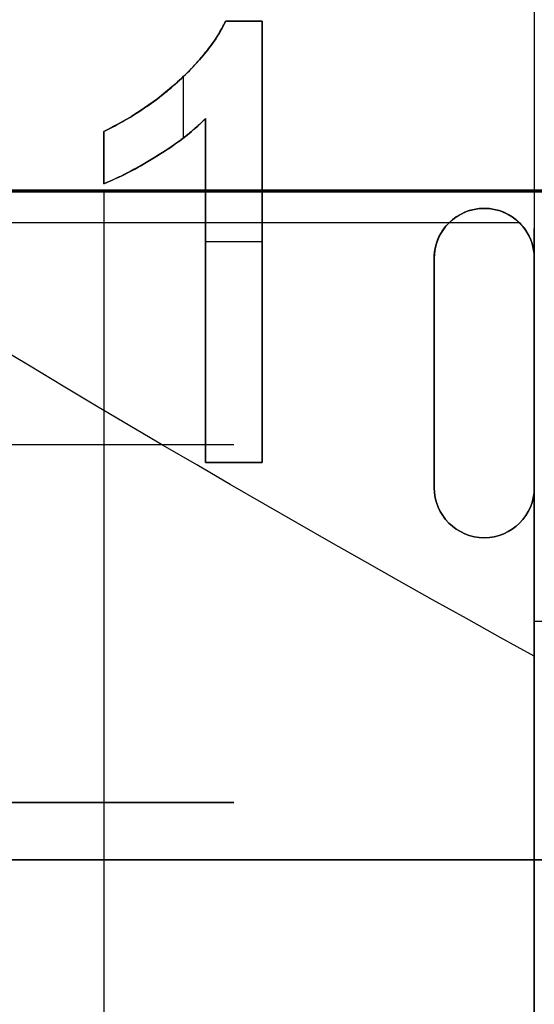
# Model space of a CAD drawing. Header units: millimetres. Extents: x -68 to 68, y -70 to 54.
# Tile 10 of 83: x -42.5 to -38.9, y -52.01 to -45.13. Entities that reach past the tile are written whole.
import ezdxf

# ---------------------------------------------------------------- set-up
doc = ezdxf.new("R2010")
doc.units = ezdxf.units.MM
doc.layers.add('Layer 01', color=7, linetype='Continuous', true_color=0x000000)

# ---------------------------------------------------------------- blocks, each defined once
blk = doc.blocks.new('User_Library-MINI-DIN-6.step')
at = {"layer": 'Layer 01', "color": 9, "true_color": 0xbebebe}
for p, q in [((-6.550000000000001, 6.3, 6.999999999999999), (-6.550000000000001, 6.3, -7)), ((-6.550000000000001, -6.5, 6.499999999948), (-6.550000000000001, -6.500000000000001, -6.499999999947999))]:
    blk.add_line(p, q, dxfattribs=at)
at = {"layer": 'Layer 01', "color": 9, "true_color": 0xbebebe, "extrusion": (-1, 0, 0)}
for centre, radius, start, end in [((0, 0, 5), 5, 90.00000000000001, 270), ((0, 0, 2.5), 4.7, 270, 89.99999999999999), ((0, 0, 2.5), 4.5, 270, 89.99999999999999)]:
    blk.add_arc(centre, radius, start, end, dxfattribs=at)
at = {"layer": 'Layer 01', "color": 9, "true_color": 0xbebebe, "extrusion": (1, 0, 0)}
for centre, radius, start, end in [((0, 0, -2.5), 5, 270, 89.99999999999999), ((0, 0, -5), 5, 90, 270), ((0, 0, -2.5), 5, 90, 270), ((0, 2.913936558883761e-34, -5), 4.7, 90.00000000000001, 270), ((0, 0, -5), 4.5, 90.00000000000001, 270)]:
    blk.add_arc(centre, radius, start, end, dxfattribs=at)
blk = doc.blocks.new('X1.step')
at = {"layer": 'Layer 01', "extrusion": (-0.999999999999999, -1.1924881e-08, -4.3711409e-08)}
blk.add_blockref('User_Library-MINI-DIN-6.step', (73.09999508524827, 7.015313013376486, -13.99999527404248), dxfattribs=at)
blk = doc.blocks.new('Open CASCADE STEP translator 6.8 1.1.1.step')
at = {"layer": 'Layer 01', "color": 96, "true_color": 0x008000}
for p, q in [((20.74999659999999, -66.44999918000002, 1.60140396), (20.74999659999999, -66.44999918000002)), ((20.3999973, -68.40000036, 0.80070198), (20.3999973, -66.79999848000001, 0.80070198)), ((21.0999959, -68.40000036, 0.80070198), (21.0999959, -66.79999848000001, 0.80070198)), ((20.3999973, -67.59999942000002), (20.3999973, -67.59999942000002, 1.60140396)), ((21.0999959, -67.59999942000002), (21.0999959, -67.59999942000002, 1.60140396)), ((20.74999660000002, -68.74999966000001, 1.60140396), (20.74999660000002, -68.74999966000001)), ((6, -71, 0.80070198), (43.49999999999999, -71, 0.80070198))]:
    blk.add_line(p, q, dxfattribs=at)
at = {"layer": 'Layer 01', "color": 96, "true_color": 0x008000, "extrusion": (0, 0, -1)}
for centre, radius, start, end in [((-20.7499966, -66.79999848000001, -0.80070198), 0.3499992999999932, 359.9999999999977, 179.9999999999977), ((-20.7499966, -66.79999848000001, -1.60140396), 0.3499993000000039, 0, 180), ((-20.7499966, -68.40000036, -1.60140396), 0.3499993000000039, 180, 0), ((-20.7499966, -68.40000036, -0.80070198), 0.3499993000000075, 179.9999999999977, 359.9999999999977)]:
    blk.add_arc(centre, radius, start, end, dxfattribs=at)
at = {"layer": 'Layer 01', "color": 96, "true_color": 0x008000}
for centre, start, end in [((20.7499966, -66.79999848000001), 0, 180), ((20.7499966, -68.40000036), 180, 0)]:
    blk.add_arc(centre, 0.3499993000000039, start, end, dxfattribs=at)
for points in [[(20.3999973, -66.79999848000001), (20.3999973, -66.79999848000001, 0.80070198), (20.3999973, -66.79999848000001, 1.60140396)], [(20.3999973, -66.79999848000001, 1.60140396), (20.3999973, -67.59999942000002, 1.60140396), (20.3999973, -68.40000036, 1.60140396)], [(20.3999973, -68.40000036), (20.3999973, -67.59999942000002), (20.3999973, -66.79999848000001)], [(21.0999959, -66.79999848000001, 1.60140396), (21.0999959, -66.79999848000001, 0.80070198), (21.0999959, -66.79999848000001)], [(21.0999959, -68.40000036, 1.60140396), (21.0999959, -67.59999942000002, 1.60140396), (21.0999959, -66.79999848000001, 1.60140396)], [(21.0999959, -66.79999848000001), (21.0999959, -67.59999942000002), (21.0999959, -68.40000036)], [(20.3999973, -68.40000036, 1.60140396), (20.3999973, -68.40000036, 0.80070198), (20.3999973, -68.40000036)], [(21.0999959, -68.40000036), (21.0999959, -68.40000036, 0.80070198), (21.0999959, -68.40000036, 1.60140396)], [(43.5, -71), (24.75, -71), (6, -71)], [(6, -71, 1.60140396), (24.75, -71, 1.60140396), (43.5, -71, 1.60140396)]]:
    blk.add_open_spline(points, degree=2, dxfattribs=at)
blk = doc.blocks.new('Board.step')
at = {"layer": 'Layer 01'}
blk.add_blockref('Open CASCADE STEP translator 6.8 1.1.1.step', (0, 0, -1.60140396), dxfattribs=at)
blk = doc.blocks.new('MC403-X_A_090322_MultipleBody.step')
at = {"layer": 'Layer 01'}
for name in ['Board.step', 'X1.step']:
    blk.add_blockref(name, (0, 0), dxfattribs=at)
blk = doc.blocks.new('MC403-X_A_090322_MultipleBody 090322')
at = {"layer": 'Layer 01'}
blk.add_blockref('MC403-X_A_090322_MultipleBody.step', (0, 0), dxfattribs=at)
blk = doc.blocks.new('TRO-13-001 MC403 CASTING270122')
at = {"layer": 'Layer 01', "color": 7, "true_color": 0xdde8ff}
for p, q in [((-48.79725641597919, -46.32941532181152, -12.35), (-27.79725641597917, -46.32941532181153, -12.35)), ((-41.90813939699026, -46.3346534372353, -12.5), (-41.90813939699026, -55.40219387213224, -12.5))]:
    blk.add_line(p, q, dxfattribs=at)
for points in [[(-27.79725641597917, -46.32417720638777, -12.2), (-38.29725641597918, -46.32417720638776, -12.2), (-48.79725641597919, -46.32417720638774, -12.2)], [(-48.79725641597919, -46.33465343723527, -12.5), (-38.29725641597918, -46.33465343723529, -12.5), (-27.79725641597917, -46.3346534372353, -12.5)]]:
    blk.add_open_spline(points, degree=2, dxfattribs=at)
blk = doc.blocks.new('TRO-13-003 MC403 FRONT CASING270122')
at = {"layer": 'Layer 01', "color": 254, "true_color": 0xcad1ee}
for p, q in [((-41.05572046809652, -45.14297913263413, 18.27940661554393), (-40.80135813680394, -45.14297913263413, 18.27940661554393)), ((-40.92853930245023, -45.14297913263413, 18.42986465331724), (-40.92853930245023, -45.14297913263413, 18.12896527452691)), ((-40.80135813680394, -48.22496155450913, 18.18089691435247), (-40.80135813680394, -45.14297913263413, 18.18089691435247)), ((-41.19648408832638, -48.22496155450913, 18.14273676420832), (-41.19648408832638, -45.82333663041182, 18.14273676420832)), ((-41.90771080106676, -46.27773147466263, 18.17710312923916), (-41.90771080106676, -45.91347473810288, 18.17710312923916)), ((-41.90771080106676, -46.09560310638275, 18.32755824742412), (-41.90771080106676, -46.09560310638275, 18.02664801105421)), ((-38.9, -54.54878875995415, 15.4005), (-38.9, -46.59070321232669, 15.4005)), ((-40.80135813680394, -46.68397034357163, 18.03044792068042), (-40.80135813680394, -46.68397034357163, 18.33134590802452)), ((-41.19648408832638, -47.02414909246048, 18.29318792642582), (-41.19648408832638, -47.02414909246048, 17.99228560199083)), ((-41.19648408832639, -48.22496155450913, 18.06979742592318), (-40.80135813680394, -48.22496155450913, 18.06979742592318)), ((-40.99892111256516, -48.22496155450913, 17.91936689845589), (-40.99892111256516, -48.22496155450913, 18.22026704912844)), ((-38.9, -49.0797110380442, 15.23343162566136), (-38.9, -49.0797110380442, 15.601)), ((-38.90000000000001, -49.33258098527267, 15.601), (-26.50483813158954, -49.33258098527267, 15.601))]:
    blk.add_line(p, q, dxfattribs=at)
for points, degree in [([(-38.89999999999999, -49.57778003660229, 15.2), (-43.97109365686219, -46.78981265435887, 15.2), (-48.78313015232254, -43.6046648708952, 15.2), (-53.40000000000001, -40.12029213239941, 15.2)], 3), ([(-38.89999999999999, -43.60362638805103, 15.601), (-38.89999999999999, -49.07270410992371, 15.601), (-38.89999999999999, -54.54178183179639, 15.601)], 2), ([(-38.89999999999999, -43.60362638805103, 15.601), (-38.89999999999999, -45.59501093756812, 15.46733333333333), (-38.89999999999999, -47.58639548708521, 15.33366666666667), (-38.89999999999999, -49.57778003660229, 15.2)], 3), ([(-41.05572046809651, -45.14297913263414, 18.1240321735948), (-41.05572046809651, -45.14297913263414, 18.2744825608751), (-41.05572046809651, -45.14297913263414, 18.42493294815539)], 2), ([(-41.05572046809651, -45.14297913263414, 18.1240321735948), (-40.97093341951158, -45.14297913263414, 18.12732599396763), (-40.88614597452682, -45.14297913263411, 18.13060962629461), (-40.80135813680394, -45.14297913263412, 18.13388307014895)], 3), ([(-40.80135813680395, -45.14297913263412, 18.43478105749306), (-40.88614597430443, -45.14297913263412, 18.43150853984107), (-40.97093341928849, -45.14297913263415, 18.4282258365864), (-41.05572046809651, -45.14297913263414, 18.42493294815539)], 3), ([(-40.80135813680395, -45.14297913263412, 18.43478105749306), (-40.80135813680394, -45.14297913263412, 18.284332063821), (-40.80135813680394, -45.14297913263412, 18.13388307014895)], 2), ([(-40.80135813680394, -48.22496155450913, 18.22791075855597), (-40.80135813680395, -47.19763408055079, 18.29686752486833), (-40.80135813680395, -46.17030660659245, 18.3658242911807), (-40.80135813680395, -45.14297913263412, 18.43478105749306)], 3), ([(-40.80135813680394, -45.14297913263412, 18.13388307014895), (-40.80135813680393, -46.17030660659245, 18.0649263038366), (-40.80135813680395, -47.19763408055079, 17.99596953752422), (-40.80135813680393, -48.22496155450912, 17.92701277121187)], 3), ([(-41.11128505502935, -45.24299538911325, 18.11515866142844), (-41.11128505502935, -45.24299538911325, 18.26560935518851), (-41.11128505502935, -45.24299538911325, 18.41606004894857)], 2), ([(-41.18351901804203, -45.34486379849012, 18.10550896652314), (-41.18351901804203, -45.34486379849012, 18.25596005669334), (-41.18351901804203, -45.34486379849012, 18.40641114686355)], 2), ([(-41.27180497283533, -45.44858436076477, 18.09510371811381), (-41.27180497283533, -45.44858436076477, 18.2455552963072), (-41.27180497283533, -45.44858436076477, 18.39600687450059)], 2), ([(-41.37737768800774, -45.55353969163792, 18.08392911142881), (-41.37737768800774, -45.55353969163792, 18.23438127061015), (-41.37737768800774, -45.55353969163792, 18.3848334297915)], 2), ([(-41.35453446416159, -45.53215813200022, 18.08625889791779), (-41.35453446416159, -45.67495900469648, 18.07667374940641), (-41.35453446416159, -45.81775987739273, 18.06708860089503), (-41.35453446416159, -45.96056075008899, 18.05750345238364)], 3), ([(-41.49591547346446, -45.65540810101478, 18.07244643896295), (-41.49591547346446, -45.65540810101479, 18.22289925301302), (-41.49591547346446, -45.65540810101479, 18.37335206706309)], 2), ([(-41.62371402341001, -45.74925051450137, 18.06111954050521), (-41.62371402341, -45.74925051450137, 18.21157306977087), (-41.62371402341, -45.74925051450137, 18.36202659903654)], 2), ([(-41.76077333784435, -45.83506693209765, 18.04997037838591), (-41.76077333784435, -45.83506693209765, 18.2004246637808), (-41.76077333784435, -45.83506693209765, 18.3508789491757)], 2), ([(-41.19648408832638, -45.82333663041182, 18.07288711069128), (-41.19648408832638, -45.82333663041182, 18.22333827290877), (-41.19648408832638, -45.82333663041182, 18.37378943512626)], 2), ([(-41.19648408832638, -45.82333663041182, 18.37378943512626), (-41.19648408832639, -46.62387827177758, 18.32005509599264), (-41.19648408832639, -47.42441991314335, 18.26632075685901), (-41.19648408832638, -48.22496155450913, 18.21258641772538)], 3), ([(-41.19648408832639, -48.22496155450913, 17.91168409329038), (-41.19648408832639, -47.42441991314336, 17.96541843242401), (-41.19648408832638, -46.62387827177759, 18.01915277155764), (-41.19648408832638, -45.82333663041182, 18.07288711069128)], 3), ([(-41.90771080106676, -45.91347473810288, 18.03887291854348), (-41.90771080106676, -45.91347473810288, 18.18932803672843), (-41.90771080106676, -45.91347473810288, 18.33978315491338)], 2), ([(-41.90771080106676, -45.91347473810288, 18.33978315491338), (-41.90771080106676, -46.03489365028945, 18.33163321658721), (-41.90771080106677, -46.15631256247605, 18.32348327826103), (-41.90771080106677, -46.27773147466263, 18.31533333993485)], 3), ([(-41.90771080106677, -46.27773147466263, 18.01442310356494), (-41.90771080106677, -46.15631256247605, 18.02257304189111), (-41.90771080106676, -46.03489365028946, 18.03072298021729), (-41.90771080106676, -45.91347473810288, 18.03887291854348)], 3), ([(-41.2656311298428, -45.88816198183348, 18.06585446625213), (-41.2656311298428, -45.88816198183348, 18.21630600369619), (-41.2656311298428, -45.88816198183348, 18.36675754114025)], 2), ([(-41.34465632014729, -45.95298733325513, 18.05839910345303), (-41.34465632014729, -45.95298733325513, 18.20885107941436), (-41.34465632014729, -45.95298733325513, 18.35930305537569)], 2), ([(-41.43417704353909, -46.01843006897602, 18.05050351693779), (-41.43417704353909, -46.01843006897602, 18.20095599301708), (-41.43417704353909, -46.01843006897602, 18.35140846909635)], 2), ([(-41.53357591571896, -46.08325542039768, 18.04224665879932), (-41.53357591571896, -46.08325542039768, 18.1926996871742), (-41.53357591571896, -46.08325542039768, 18.3431527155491)], 2), ([(-41.73113889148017, -46.19685413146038, 18.02684040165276), (-41.73113889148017, -46.19685413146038, 18.17729453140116), (-41.73113889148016, -46.19685413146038, 18.32774866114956)], 2), ([(-41.63482694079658, -46.14375908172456, 18.03419800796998), (-41.63482694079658, -46.14375908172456, 18.18465159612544), (-41.63482694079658, -46.14375908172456, 18.33510518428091)], 2), ([(-41.82189438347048, -46.24130580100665, 18.02029090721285), (-41.82189438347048, -46.24130580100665, 18.17074554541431), (-41.82189438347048, -46.24130580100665, 18.32120018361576)], 2), ([(-41.90771080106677, -46.27773147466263, 18.01442310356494), (-41.90771080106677, -46.27773147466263, 18.16487822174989), (-41.90771080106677, -46.27773147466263, 18.31533333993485)], 2), ([(-40.80135813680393, -46.68393594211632, 18.03045022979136), (-40.93306678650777, -46.6841471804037, 18.02535111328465), (-41.06477543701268, -46.68434769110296, 18.02022809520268), (-41.19648408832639, -46.68453724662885, 18.01508119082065)], 3), ([(-40.80135813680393, -48.22496155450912, 17.92701277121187), (-40.9330677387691, -48.22496155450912, 17.92192779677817), (-41.06477639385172, -48.22496155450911, 17.91681823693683), (-41.19648408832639, -48.22496155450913, 17.91168409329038)], 3), ([(-41.19648408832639, -48.22496155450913, 17.91168409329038), (-41.19648408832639, -48.22496155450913, 18.06213525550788), (-41.19648408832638, -48.22496155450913, 18.21258641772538)], 2), ([(-41.19648408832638, -48.22496155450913, 18.21258641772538), (-41.06477639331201, -48.22496155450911, 18.21771910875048), (-40.93306773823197, -48.22496155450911, 18.2228272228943), (-40.80135813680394, -48.22496155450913, 18.22791075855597)], 3), ([(-40.80135813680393, -48.22496155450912, 17.92701277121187), (-40.80135813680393, -48.22496155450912, 18.07746176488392), (-40.80135813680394, -48.22496155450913, 18.22791075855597)], 2), ([(-38.89999999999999, -49.57778003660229, 15.2), (-38.89999999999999, -52.06678786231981, 15.2), (-38.89999999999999, -54.55579568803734, 15.2)], 2)]:
    blk.add_open_spline(points, degree=degree, dxfattribs=at)
for points, knots in [([(-21.80000000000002, -50.93848163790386, 15.601), (-24.78047758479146, -50.02019263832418, 15.60100000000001), (-27.68978580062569, -48.93598404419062, 15.601), (-33.38433164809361, -46.47831684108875, 15.601), (-36.16953262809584, -45.10477278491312, 15.601), (-38.89999999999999, -43.60362638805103, 15.601)], [-18.64714115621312, -18.64714115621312, -18.64714115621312, -18.64714115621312, -9.323570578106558, -9.323570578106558, 0, 0, 0, 0]), ([(-41.05572046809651, -45.14297913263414, 18.42493294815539), (-41.07854847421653, -45.1864359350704, 18.42112944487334), (-41.10166264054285, -45.22966411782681, 18.41732951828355), (-41.15553197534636, -45.31001739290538, 18.40984016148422), (-41.18516393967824, -45.3480395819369, 18.40613409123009), (-41.27779831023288, -45.45911977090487, 18.39506640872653), (-41.3467700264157, -45.52768538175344, 18.38776945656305), (-41.49363980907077, -45.65650693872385, 18.37336798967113), (-41.57153435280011, -45.71531116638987, 18.36636116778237), (-41.73489056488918, -45.82261571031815, 18.35272199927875), (-41.82088892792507, -45.86876129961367, 18.34622632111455), (-41.90771080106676, -45.91347473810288, 18.33978315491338)], [-1.171712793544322, -1.171712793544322, -1.171712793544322, -1.171712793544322, -1.025248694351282, -1.025248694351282, -0.878784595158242, -0.878784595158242, -0.5858563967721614, -0.5858563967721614, -0.2929281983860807, -0.2929281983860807, 0, 0, 0, 0]), ([(-41.90771080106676, -45.91347473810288, 18.03887291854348), (-41.8208655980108, -45.86874928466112, 18.04531879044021), (-41.73483692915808, -45.82258677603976, 18.05181776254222), (-41.57138925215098, -45.71520954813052, 18.06546722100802), (-41.49353753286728, -45.65643019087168, 18.07247154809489), (-41.34654594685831, -45.52747584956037, 18.08688830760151), (-41.27781706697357, -45.45913576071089, 18.09416137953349), (-41.18522542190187, -45.3481165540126, 18.10522432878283), (-41.15559877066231, -45.31010763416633, 18.10892963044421), (-41.10170967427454, -45.22974364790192, 18.11642107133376), (-41.07857075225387, -45.18647834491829, 18.12022470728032), (-41.05572046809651, -45.14297913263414, 18.1240321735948)], [-1.171713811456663, -1.171713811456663, -1.171713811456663, -1.171713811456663, -0.8787853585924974, -0.8787853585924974, -0.5858569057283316, -0.5858569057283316, -0.2929284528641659, -0.2929284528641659, -0.1464642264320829, -0.1464642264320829, 0, 0, 0, 0]), ([(-41.90771080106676, -45.91347473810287, 18.23190293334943), (-41.85833620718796, -45.88804672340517, 18.23190293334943), (-41.76102180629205, -45.83792961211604, 18.23190293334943), (-41.62353760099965, -45.75137047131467, 18.23190293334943), (-41.49518130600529, -45.65753679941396, 18.23190293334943), (-41.37807772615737, -45.55644937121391, 18.23190293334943), (-41.27310182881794, -45.45311987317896, 18.23190293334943), (-41.18463711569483, -45.34885635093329, 18.23190293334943), (-41.11061547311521, -45.24748065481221, 18.23190293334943), (-41.0734774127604, -45.17678234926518, 18.23190293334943), (-41.05572046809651, -45.14297913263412, 18.23190293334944)], [5.276568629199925e-15, 5.276568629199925e-15, 5.276568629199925e-15, 5.276568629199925e-15, 0.142657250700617, 0.2811689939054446, 0.4169771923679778, 0.5508524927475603, 0.6783641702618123, 0.7950324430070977, 0.9019981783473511, 1.000000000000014, 1.000000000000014, 1.000000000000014, 1.000000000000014]), ([(-41.90771080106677, -46.27773147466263, 18.31533333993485), (-41.84224780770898, -46.25080367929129, 18.31973595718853), (-41.77775043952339, -46.22180868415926, 18.32423290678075), (-41.65281539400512, -46.15513007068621, 18.33363861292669), (-41.59172239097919, -46.11943089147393, 18.3384401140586), (-41.47151201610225, -46.04464471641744, 18.34818269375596), (-41.4129521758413, -46.0049961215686, 18.35313950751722), (-41.30026644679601, -45.91928779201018, 18.3633009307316), (-41.2473978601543, -45.87243669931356, 18.36850959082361), (-41.19648408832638, -45.82333663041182, 18.37378943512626)], [-0.851133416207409, -0.851133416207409, -0.851133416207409, -0.851133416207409, -0.6383500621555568, -0.6383500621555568, -0.4255667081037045, -0.4255667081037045, -0.2127833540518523, -0.2127833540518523, 0, 0, 0, 0]), ([(-41.19648408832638, -45.82333663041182, 18.07288711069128), (-41.24742152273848, -45.87245951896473, 18.06760425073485), (-41.30031750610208, -45.91933071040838, 18.0623925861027), (-41.41306445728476, -46.00507743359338, 18.05222493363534), (-41.47165126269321, -46.0447364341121, 18.04726570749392), (-41.59192311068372, -46.11955066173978, 18.03751747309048), (-41.65297227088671, -46.15521376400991, 18.03271941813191), (-41.77759182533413, -46.22172406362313, 18.02333606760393), (-41.84211637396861, -46.25074961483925, 18.01883529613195), (-41.90771080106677, -46.27773147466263, 18.01442310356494)], [-0.8511336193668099, -0.8511336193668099, -0.8511336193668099, -0.8511336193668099, -0.6383502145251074, -0.6383502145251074, -0.4255668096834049, -0.4255668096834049, -0.2127834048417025, -0.2127834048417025, 0, 0, 0, 0]), ([(-41.19648408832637, -45.82333663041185, 18.19410626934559), (-41.21923547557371, -45.84527754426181, 18.19410626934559), (-41.26652174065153, -45.89087932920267, 18.19410626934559), (-41.34645417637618, -45.95541724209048, 18.19410626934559), (-41.43566898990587, -46.02082915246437, 18.19410626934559), (-41.5330076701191, -46.08373001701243, 18.1941062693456), (-41.63222798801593, -46.14294439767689, 18.19410626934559), (-41.72811165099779, -46.1961986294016, 18.1941062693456), (-41.8190578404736, -46.24126463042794, 18.1941062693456), (-41.8789645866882, -46.26590689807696, 18.1941062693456), (-41.90771080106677, -46.27773147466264, 18.1941062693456)], [1.242585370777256e-14, 1.242585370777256e-14, 1.242585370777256e-14, 1.242585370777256e-14, 0.1116703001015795, 0.2320944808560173, 0.362743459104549, 0.5025575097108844, 0.64152510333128, 0.7710984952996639, 0.8901617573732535, 1.000000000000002, 1.000000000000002, 1.000000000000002, 1.000000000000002])]:
    blk.add_open_spline(points, degree=3, knots=knots, dxfattribs=at)

msp = doc.modelspace()

# ---------------------------------------------------------------- block references
at = {"layer": 'Layer 01'}
for name, p in [('TRO-13-001 MC403 CASTING270122', (0, 0)), ('TRO-13-003 MC403 FRONT CASING270122', (0, 0)), ('MC403-X_A_090322_MultipleBody 090322', (-60.00000000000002, 19.99999999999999, 1.60140396))]:
    msp.add_blockref(name, p, dxfattribs=at)

doc.saveas('drawing.dxf')
